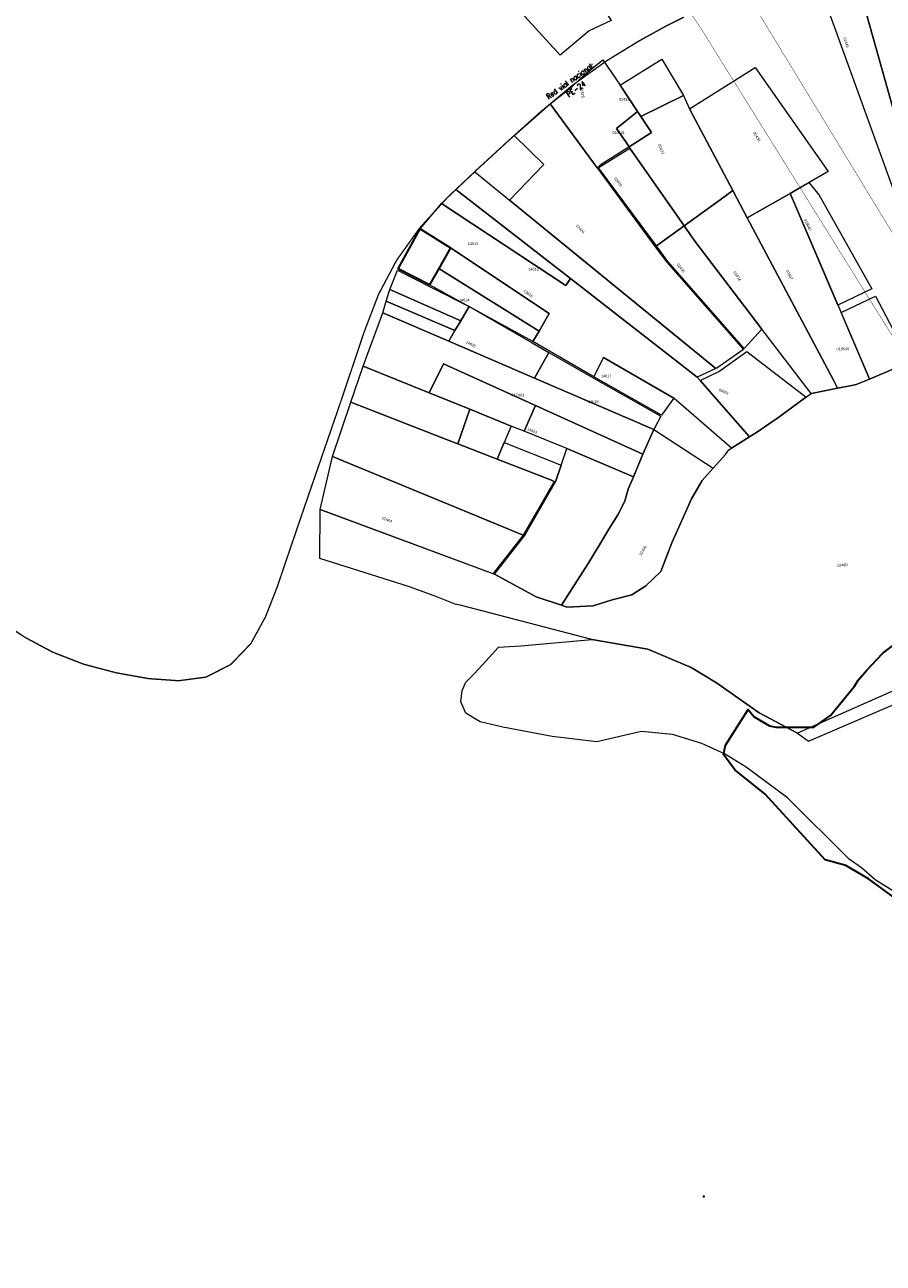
# Model space of a CAD drawing. Header units: metres. Extents: x 347609 to 748319, y 8548087 to 17123455.
# Tile 15 of 47: x 373692 to 374010, y 8561529 to 8561987. Entities that reach past the tile are written whole.
import ezdxf
from ezdxf.enums import TextEntityAlignment as Align

# ---------------------------------------------------------------- set-up
doc = ezdxf.new("R2010")
doc.units = ezdxf.units.M
doc.linetypes.add('ACAD_ISO02W100', pattern=[15, 12, -3])
for name, color, linetype, lineweight in [('02. FAJA MARGINAL', 5, 'ACAD_ISO02W100', 0), ('Predios Rurales', 90, 'Continuous', 15), ('Red vial nacional', 242, 'Continuous', 40)]:
    doc.layers.add(name, color=color, linetype=linetype, lineweight=lineweight)
doc.layers.add('Predios Rurales Nombres', color=7, linetype='Continuous', true_color=0xffffff)
doc.layers.add('VERTICES', color=244, linetype='Continuous')
doc.layers.add('ZR_LIMA_PSAD56_A_WGS84', color=210, linetype='Continuous')
doc.styles.add('ARIAL', font='arial.ttf')
doc.styles.add('ROMANS-SP', font='romans.shx', dxfattribs={"width": 0.75})

msp = doc.modelspace()

# ---------------------------------------------------------------- linework, layer by layer
at = {"layer": '02. FAJA MARGINAL', "color": 5, "true_color": 0x0000ff, "const_width": 0.15}
for points in [[(373696.32, 8562324.98), (373784.82, 8562216.74), (373862.86, 8562130.79), (373907.95, 8562074.13), (373960.75, 8561996.35), (374023.52, 8561893.19), (374126.54, 8561754.59), (374173.6, 8561585.97), (374202.08, 8561499.92), (374240.17, 8561401.95), (374277.6, 8561280.19), (374325.11, 8561183.09), (374358.83, 8561043.57), (374419.95, 8560902.47), (374526.7, 8560881.67), (374634.93, 8560876.84), (374729.39, 8560845.9), (374825.05, 8560818.75), (374868.52, 8560793.9), (374891.75, 8560717)], [(373681.58, 8562311.93), (373754.15, 8562231.46), (373846.39, 8562120.08), (373888.58, 8562066.14), (373942.51, 8561985.65), (374020.69, 8561860), (374098.04, 8561752.74), (374120.11, 8561652.14), (374147.6, 8561511.92), (374187.47, 8561414.09), (374238.46, 8561238.08), (374274.46, 8561177.07), (374292.49, 8561039.05), (374350.54, 8560953.9), (374340.45, 8560881.04), (374396.08, 8560847.4), (374523.7, 8560835.67), (374664.05, 8560804.4), (374723.68, 8560775.66), (374805.5, 8560775.88), (374828.41, 8560707.02)]]:
    msp.add_lwpolyline(points, dxfattribs=at)
at = {"layer": 'Predios Rurales'}
for points in [[(374028.35, 8561902.79), (374001.27, 8561999.26), (373999.76, 8562004.63), (374012.12, 8562008.65), (374007.73, 8562028.3), (374009.43, 8562029.36), (374010.44, 8562025.62), (374015.27, 8562007.76), (374015.97, 8562005.17), (374023.58, 8561977.02), (374024.21, 8561974.68), (374031.81, 8561946.61), (374040.27, 8561915.33), (374041.13, 8561912.15), (374041.22, 8561911.83), (374042.08, 8561908.65), (374029.35, 8561899.25)], [(373890.32, 8561976.07), (373852.46, 8562017.65), (373862.39, 8562025.91), (373870.28, 8562016.56), (373884.17, 8562000.11), (373896.56, 8562008.88), (373909.12, 8561988.95), (373901.02, 8561985.1)], [(374024.53, 8561895.68), (373988.05, 8561996.52), (374001.27, 8561999.26), (374028.35, 8561902.79), (374029.35, 8561899.25)], [(373903.93, 8561934.44), (373886.53, 8561958.06), (373890.57, 8561961.18), (373894.92, 8561964.77), (373898.6, 8561968.24), (373902.26, 8561971.26), (373906.04, 8561974.39), (373906.07, 8561974.41), (373912.39, 8561964.95), (373918.9, 8561955.21), (373915.56, 8561952.58), (373911.03, 8561949.01), (373914.76, 8561943.64), (373915.78, 8561942.18), (373905.05, 8561935.42)], [(373918.9, 8561955.21), (373912.39, 8561964.95), (373913.22, 8561965.51), (373927.87, 8561974.65), (373935.79, 8561961.13), (373920.07, 8561953.45)], [(373954.11, 8561926.01), (373938.1, 8561956.24), (373962.3, 8561971.49), (373989.31, 8561933.03), (373975.24, 8561925), (373959.42, 8561915.97)], [(373936.07, 8561913.01), (373916.05, 8561941.76), (373915.78, 8561942.18), (373923.99, 8561947.54), (373920.07, 8561953.45), (373935.79, 8561961.13), (373938.1, 8561956.24), (373954.11, 8561926.01), (373950.73, 8561923.58)], [(373947.76, 8561860.25), (373871.54, 8561922.53), (373884.27, 8561935.67), (373873.31, 8561946.39), (373886.53, 8561958.06), (373903.93, 8561934.44), (373925.43, 8561905.25), (373929.65, 8561899.52), (373957.97, 8561867.33), (373948.15, 8561860.43)], [(373914.76, 8561943.64), (373911.03, 8561949.01), (373915.56, 8561952.58), (373918.9, 8561955.21), (373923.99, 8561947.54), (373915.78, 8561942.18)], [(373925.83, 8561905.54), (373904.61, 8561934.36), (373905.35, 8561935.02), (373916.05, 8561941.76), (373936.07, 8561913.01)], [(373940.93, 8561856.99), (373894.06, 8561893.48), (373851.76, 8561926.4), (373858.75, 8561932.98), (373871.54, 8561922.53), (373947.76, 8561860.25)], [(373892.38, 8561890.99), (373846.47, 8561921.22), (373851.76, 8561926.4), (373894.06, 8561893.48)], [(373992.9, 8561883.69), (373977.57, 8561919.55), (373975.24, 8561925), (373982.19, 8561928.97), (373985.99, 8561924.38), (374005.45, 8561889.71)], [(373964.8, 8561874.82), (373939.98, 8561907.38), (373936.07, 8561913.01), (373950.73, 8561923.58), (373954.11, 8561926.01), (373959.42, 8561915.97), (373991.1, 8561856.13), (373992.77, 8561852.98), (373983.09, 8561851.07), (373982.97, 8561850.98)], [(373959.42, 8561915.97), (373975.24, 8561925), (373977.57, 8561919.55), (374003.71, 8561858.41), (374004.58, 8561856.37), (374002.07, 8561855.32), (373999.71, 8561854.34), (373998.07, 8561854.02), (373992.77, 8561852.98), (373991.1, 8561856.13)], [(373886.24, 8561880.55), (373849.78, 8561904.81), (373849.7, 8561904.86), (373838.5, 8561911.85), (373846.47, 8561921.22), (373892.38, 8561890.99), (373894.06, 8561893.48), (373940.93, 8561856.99), (373941.95, 8561855.82), (373960.19, 8561834.94), (373953.58, 8561830.8), (373932.29, 8561849.34), (373906.32, 8561864.34), (373902.69, 8561857.21), (373886.32, 8561866.65), (373880.17, 8561870.2), (373882.45, 8561874.08)], [(373958.31, 8561867.7), (373930.05, 8561899.82), (373930.04, 8561899.83), (373925.83, 8561905.54), (373936.07, 8561913.01), (373939.98, 8561907.38), (373964.8, 8561874.82)], [(373841.96, 8561891.2), (373830.37, 8561897.08), (373838.5, 8561911.85), (373849.7, 8561904.86), (373849.78, 8561904.81), (373845.42, 8561897.23)], [(373882.45, 8561874.08), (373845.42, 8561897.23), (373849.78, 8561904.81), (373886.24, 8561880.55)], [(373853.51, 8561877.84), (373827.35, 8561889.46), (373830.18, 8561896.61), (373842.71, 8561890.25), (373856.65, 8561883.17)], [(373880.17, 8561870.2), (373858.36, 8561882.19), (373856.67, 8561883.16), (373855.61, 8561883.7), (373841.96, 8561891.2), (373845.42, 8561897.23), (373882.45, 8561874.08)], [(373849.09, 8561870.36), (373824.67, 8561880.87), (373825.99, 8561885.17), (373851.39, 8561874.25)], [(373851.39, 8561874.25), (373825.99, 8561885.17), (373827.35, 8561889.46), (373853.51, 8561877.84)], [(374003.71, 8561858.41), (373994.08, 8561880.93), (374006.83, 8561887.05), (374019.8, 8561862.14), (374014.68, 8561860.57), (374004.58, 8561856.37)], [(373841.82, 8561851.29), (373817.49, 8561861.15), (373824.67, 8561880.87), (373849.09, 8561870.36), (373880.78, 8561856.72), (373924.94, 8561837.72), (373920.79, 8561828.62), (373881.14, 8561846.57), (373847.11, 8561861.98)], [(373880.78, 8561856.72), (373849.09, 8561870.36), (373851.39, 8561874.25), (373853.51, 8561877.84), (373856.65, 8561883.17), (373856.67, 8561883.16), (373879.92, 8561869.77), (373886.07, 8561866.22), (373886.08, 8561866.22)], [(373924.94, 8561837.72), (373880.78, 8561856.72), (373886.08, 8561866.22), (373902.44, 8561856.78), (373927.48, 8561842.6)], [(373927.74, 8561843.03), (373902.69, 8561857.21), (373906.32, 8561864.34), (373932.29, 8561849.34)], [(373960.19, 8561834.94), (373941.95, 8561855.82), (373948.91, 8561859.13), (373959.31, 8561866.57), (373981.2, 8561849.69), (373980.48, 8561849.16), (373971.54, 8561842.64), (373970.23, 8561841.68), (373968.04, 8561840.17), (373963.16, 8561836.8)], [(373848.92, 8561833.77), (373812.87, 8561847.83), (373817.49, 8561861.15), (373841.82, 8561851.29), (373856.93, 8561845.16), (373852.46, 8561832.39)], [(373872.2, 8561838.97), (373856.93, 8561845.16), (373841.82, 8561851.29), (373847.11, 8561861.98), (373881.14, 8561846.57), (373876.91, 8561837.06)], [(373876.63, 8561798.67), (373876.59, 8561798.58), (373806.09, 8561827.67), (373812.87, 8561847.83), (373848.92, 8561833.77), (373852.46, 8561832.39), (373866.99, 8561826.72), (373887, 8561818.91), (373888.01, 8561818.53), (373882.32, 8561808.61)], [(373866.99, 8561826.72), (373852.46, 8561832.39), (373856.93, 8561845.16), (373872.2, 8561838.97), (373869.6, 8561832.84)], [(373892.78, 8561830.62), (373876.91, 8561837.06), (373881.14, 8561846.57), (373920.79, 8561828.62), (373917.34, 8561820.26)], [(373902.43, 8561772.5), (373892.76, 8561772.02), (373890.72, 8561772.71), (373900.61, 8561788.21), (373904.86, 8561795.01), (373908.2, 8561800.8), (373911.57, 8561806.18), (373914.18, 8561811.23), (373915.44, 8561815.62), (373917.34, 8561820.26), (373920.79, 8561828.62), (373924.94, 8561837.72), (373946.85, 8561823.42), (373942.8, 8561818.89), (373938.79, 8561812.13), (373931.54, 8561795.85), (373927.48, 8561785.22), (373927.46, 8561785.2), (373921.98, 8561779.85), (373916.7, 8561776.61), (373909.45, 8561774.68)], [(373881.4, 8561775.89), (373865.95, 8561784.22), (373877.05, 8561798.39), (373888.48, 8561818.35), (373890.63, 8561824.48), (373892.78, 8561830.62), (373917.34, 8561820.26), (373915.44, 8561815.62), (373914.18, 8561811.23), (373911.57, 8561806.18), (373908.2, 8561800.8), (373904.86, 8561795.01), (373900.61, 8561788.21), (373890.72, 8561772.71)], [(373887, 8561818.91), (373866.99, 8561826.72), (373869.6, 8561832.84), (373890.63, 8561824.48), (373888.48, 8561818.35), (373888.01, 8561818.53)], [(373865.53, 8561784.48), (373865.5, 8561784.39), (373801.53, 8561808.12), (373806.09, 8561827.67), (373876.57, 8561798.59)]]:
    msp.add_lwpolyline(points, close=True, dxfattribs=at)
for points in [[(374029.87, 8561748.42), (373977.98, 8561725.5), (373963.86, 8561733.02), (373948.04, 8561744.1), (373938.69, 8561749.72), (373922.65, 8561756.52), (373901.91, 8561760.06), (373853.26, 8561772.72), (373851.48, 8561773.18), (373844.66, 8561775.84), (373834.62, 8561779.53), (373801.4, 8561790.07), (373801.53, 8561808.12), (373865.95, 8561784.22), (373881.4, 8561775.89), (373890.72, 8561772.71), (373892.76, 8561772.02), (373902.43, 8561772.5), (373909.45, 8561774.68), (373916.7, 8561776.61), (373921.98, 8561779.85), (373927.46, 8561785.2), (373927.48, 8561785.22), (373931.54, 8561795.85), (373938.79, 8561812.13), (373942.8, 8561818.89), (373946.85, 8561823.42), (373951.31, 8561828.41), (373952.56, 8561830.16), (373953.58, 8561830.8), (373960.19, 8561834.94), (373963.16, 8561836.8), (373968.04, 8561840.17), (373970.23, 8561841.68), (373971.54, 8561842.64), (373980.48, 8561849.16), (373982.97, 8561850.98), (373983.09, 8561851.07), (373992.77, 8561852.98), (373998.07, 8561854.02), (373999.71, 8561854.34), (374002.07, 8561855.32), (374004.58, 8561856.37), (374014.68, 8561860.57)], [(374015.83, 8561665.54), (374006.71, 8561671.19), (374001.61, 8561675.66), (373997.13, 8561678.91), (373974.25, 8561701.52), (373959.02, 8561712.89), (373951.03, 8561717.77), (373942.66, 8561721.63), (373931.82, 8561724.9), (373920.33, 8561726.04), (373903.82, 8561722.27), (373887.27, 8561724.26), (373869.02, 8561727.64), (373860.67, 8561729.61), (373855.37, 8561732.86), (373853.59, 8561737), (373854.05, 8561741.2), (373855.37, 8561744.24), (373858.47, 8561747.37), (373862.74, 8561752.03), (373867.52, 8561757.24), (373875.76, 8561757.72), (373901.91, 8561760.06), (373922.65, 8561756.52), (373938.69, 8561749.72), (373948.04, 8561744.1), (373963.86, 8561733.02), (373977.98, 8561725.5), (373982.08, 8561722.52), (374033.01, 8561744.47)]]:
    msp.add_lwpolyline(points, dxfattribs=at)
at = {"layer": 'Red vial nacional', "transparency": 33554623, "const_width": 0.5}
msp.add_lwpolyline([(373683.46, 8561766.78), (373692.6, 8561760.8), (373702.76, 8561755.36), (373714.13, 8561750.95), (373726.25, 8561747.74), (373738.09, 8561745.62), (373749.23, 8561744.82), (373759.41, 8561746.17), (373768.55, 8561750.85), (373775.96, 8561758.56), (373781.36, 8561768.45), (373785.72, 8561779.56), (373789.76, 8561791.49), (373794.05, 8561804.08), (373798.62, 8561817.38), (373803.43, 8561831.32), (373808.32, 8561845.48), (373813.06, 8561859.56), (373817.85, 8561873.81), (373823.1, 8561887.56), (373829.83, 8561900.29), (373838.35, 8561912.19), (373848.45, 8561923.31), (373859.32, 8561933.59), (373871.03, 8561944.35), (373882.95, 8561955.06), (373895, 8561965.09), (373907.4, 8561973.98), (373919.24, 8561981.24), (373928.97, 8561986.61), (373935.93, 8561990.12)], dxfattribs=at)
at = {"layer": 'VERTICES', "color": 6}
msp.add_circle((373943.35, 8561554.15), 0.2, dxfattribs=at)
at = {"layer": 'ZR_LIMA_PSAD56_A_WGS84', "linetype": 'Continuous', "lineweight": 30, "flags": 128}
msp.add_lwpolyline([(373845.42, 8561897.23), (373841.96, 8561891.2), (373830.37, 8561897.08), (373838.5, 8561911.85), (373849.7, 8561904.86), (373849.78, 8561904.81), (373845.42, 8561897.23)], close=True, dxfattribs=at)
msp.add_lwpolyline([(374014.68, 8561663.95), (374004.25, 8561671.6), (373995.88, 8561676.47), (373988.24, 8561678.56), (373965.97, 8561702.91), (373954.81, 8561711.95), (373950.64, 8561717.51), (373951.34, 8561720.99), (373959.69, 8561734.21), (373961.96, 8561731.47), (373967.65, 8561728.16), (373970.01, 8561727.69), (373974.99, 8561727.69), (373979.25, 8561727.69), (373983.99, 8561727.69), (373986.83, 8561729.58), (373990.14, 8561731.94), (373999.02, 8561742.88), (374000.43, 8561745.01), (374003.52, 8561748.56), (374009.43, 8561754.95), (374014.66, 8561758.97)], dxfattribs=at)

# ---------------------------------------------------------------- texts
at = {"layer": 'Predios Rurales Nombres', "color": 251, "true_color": 0x636466, "style": 'ARIAL'}
for s, rotation, p in [('02445', -72.172, (373994.6, 8561982.4)), ('02428', -81.6919, (373897.42, 8561964.09)), ('02436', -57.7709, (373961.25, 8561947.17)), ('02433', -66.0693, (373926.07, 8561942.82)), ('02429', -54.144, (373909.92, 8561930.33)), ('02424', -48.5806, (373895.79, 8561912.73)), ('018640', -63.5882, (373980.02, 8561915.12)), ('02430', -50.9274, (373933, 8561898.45)), ('02434', -57.4852, (373953.98, 8561895.66)), ('02437', -64.5078, (373973.46, 8561896.26)), ('13816', -35.0587, (373876.38, 8561888.43)), ('14628', -26.0016, (373855.19, 8561869.38)), ('09031', -22.067, (373948.65, 8561851.72)), ('14623', -23.4841, (373877.8, 8561837.3)), ('02404', -21.2409, (373824.22, 8561804.31)), ('02406', 59.5728, (373920.53, 8561790.85)), ('02460', 8.3195, (373992.81, 8561786.48))]:
    msp.add_text(s, height=1, rotation=rotation, dxfattribs=at).set_placement(p, align=Align.BOTTOM_LEFT)
for s, p in [('02432', (373911.99, 8561958.96)), ('018641', (373909.52, 8561946.66)), ('14613', (373856.11, 8561905.63)), ('14612', (373878.51, 8561896.17)), ('14614', (373852.84, 8561884.74)), ('018639', (373992.42, 8561866.71)), ('14617', (373905.32, 8561856.69)), ('017963', (373872.31, 8561849.6)), ('14618', (373900.56, 8561847.23))]:
    msp.add_text(s, height=1, dxfattribs=at).set_placement(p, align=Align.BOTTOM_LEFT)
at = {"layer": 'Red vial nacional', "lineweight": 15, "insert": (373895, 8561965.09), "char_height": 2, "attachment_point": 5, "rotation": 35.6303, "line_spacing_factor": 1.125, "style": 'ROMANS-SP'}
msp.add_mtext_dynamic_manual_height_columns('Red vial nacional: PE-24', width=20.149, gutter_width=12.5, heights=[0], dxfattribs=at)

doc.saveas('drawing.dxf')
